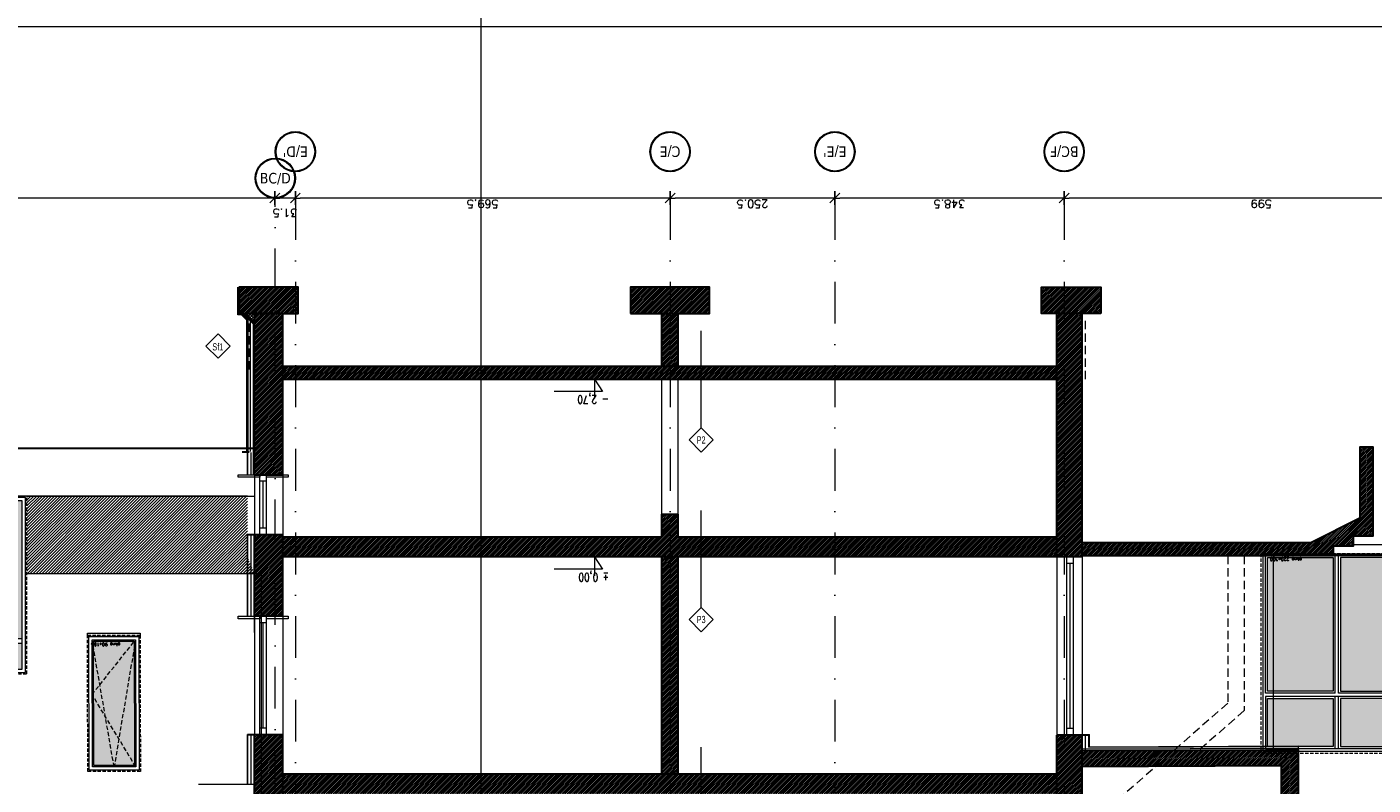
# Model space of a CAD drawing. Header units: millimetres. Extents: x 28291 to 177760, y -399809 to -170937.
# Tile 76 of 256: x 60435 to 62481, y -204125 to -202973. Entities that reach past the tile are written whole.
import ezdxf
from ezdxf.enums import TextEntityAlignment as Align

# ---------------------------------------------------------------- set-up
doc = ezdxf.new("R2010")
doc.units = ezdxf.units.MM
for name, pattern in [('CACHE', [9.525, 6.35, -3.175]), ('CARKOVANA', [7.5, 5, -2.5]), ('DASHDOT', [25.4, 12.7, -6.35, 0, -6.35]), ('HIDDEN', [9.525, 6.35, -3.175])]:
    doc.linetypes.add(name, pattern=pattern)
doc.layers.get('0').update_dxf_attribs({"lineweight": 0})
for name, color, linetype, lineweight in [('! opisy okien elewacja', 7, 'Continuous', 0), ('!! 0_ Istn-sciany', 3, 'Continuous', 30), ('!! 0_ Istn-widok', 1, 'Continuous', 15), ('!! 0_ Opis', 8, 'Continuous', 13), ('!! 0_ WIDOK ELEWACJA', 4, 'Continuous', 0), ('!! 0_Istn-cienka', 4, 'Continuous', 9), ('!! 1  WYDZIELENIE PPOŻ', 252, 'Continuous', 0), ('!! 1_ tynk zewn  - nowy', 21, 'Continuous', 20), ('!! 1_Hatch dach', 252, 'Continuous', 5), ('!! 2 _linia hydroizol', 32, 'Continuous', 9), ('!! 2_ NOWE UWARSTWIENIE', 251, 'Continuous', 13), ('!! 2_ remont Ocieplenie', 4, 'ZIGZAG', 5), ('!! 2_Hatch dach', 7, 'Continuous', 0), ('!! 2_LEGENDA', 250, 'Continuous', 13), ('!! wymiary osi', 250, 'Continuous', 9), ('0-osie-liniA', 14, 'DASHDOT', 5), ('0-osie-tx', 66, 'Continuous', 9), ('0-rzedne-blok', 62, 'Continuous', 13), ('Hatch', 4, 'Continuous', 5), ('Istn-okna', 6, 'Continuous', 13)]:
    doc.layers.add(name, color=color, linetype=linetype, lineweight=lineweight)
for name, color, linetype, lineweight, true_color in [('!! 0_ Istn-okna - wymienione', 9, 'Continuous', 13, 0x808080), ('!! 2_ELEWACJA COKÓŁ', 9, 'Continuous', 13, 0x808080), ('!! 2_hatch istniejące', 7, 'Continuous', 5, 0xffffff)]:
    doc.layers.add(name, color=color, linetype=linetype, lineweight=lineweight, true_color=true_color)
doc.layers.add('!! 0_ramki', color=66, linetype='Continuous', lineweight=9, plot=False)
doc.layers.add('!! 1_ widok', color=4, linetype='Continuous')
doc.layers.add('- zakres kosztorysu na remont sali gimnastycznej', color=7, linetype='Continuous', lineweight=50, true_color=0xd42bee, plot=False)
doc.styles.add('ARIAL TEEN', font='arial.ttf')
doc.styles.add('DEUTSCH', font='SIMPLEX8')
doc.styles.add('TAHOMA', font='tahoma.ttf')
doc.styles.add('TXT', font='simplex.shx')
doc.linetypes.add('ZIGZAG', pattern='A,0.00254,-5.08,[131,ltypeshp.shx,S=5.08,R=0,X=-5.08,Y=0],-10.16,[131,ltypeshp.shx,S=5.08,R=180,X=5.08,Y=0],-5.08', length=20.32254)
doc.dimstyles.new('DIM50', dxfattribs={"dimscale": 5, "dimtxt": 2.5, "dimasz": 1.5, "dimexe": 0, "dimexo": 0, "dimgap": 0.5, "dimtad": 1, "dimdec": 4, "dimrnd": 0.5, "dimdsep": 46, "dimtxsty": 'TXT', "dimblk1": 'TICK1', "dimblk2": 'TICK1', "dimsah": 1, "dimcen": 0, "dimse1": 1, "dimse2": 1, "dimclrd": 1, "dimclre": 7, "dimclrt": 9, "dimadec": 0, "dimazin": 0, "dimtfac": 1, "dimtdec": 4, "dimtmove": 2, "dimatfit": 3, "dimldrblk": 'TICK1', "dimfxl": 1, "dimtolj": 1, "dimarcsym": 0})
pattern_1 = [(225, (57913.864, -203778.1074), (1.3470384, -1.3470384), [])]

# ---------------------------------------------------------------- blocks, each defined once
blk = doc.blocks.new('ZESTAW - WEJSCIE D')
at = {"layer": 'Hatch', "true_color": 0x575757}
h = blk.add_hatch(dxfattribs=at)
h.set_pattern_fill('DOTS', color=251, angle=360)
h.set_pattern_definition([(360, (-84672.9002, 253406.4277), (0.79375, 1.5875), [0, -1.5875])])
h.paths.add_polyline_path([(-2678.2, 25889), (-2775.2, 25889), (-2775.2, 25679), (-2678.2, 25679)])
h.paths.add_polyline_path([(-2678.2, 25935), (-2775.2, 25935), (-2775.2, 25896), (-2678.2, 25896)])
h.paths.add_polyline_path([(-2782.2, 25935), (-2902.2, 25935), (-2902.2, 25896), (-2782.2, 25896)])
h.paths.add_polyline_path([(-2787.2, 25884), (-2897.2, 25884), (-2787.2, 25783)], flags=17)
h.paths.add_polyline_path([(-2897.2, 25884), (-2897.2, 25679), (-2787.2, 25783)])
h.paths.add_polyline_path([(-2787.2, 25783), (-2897.2, 25679), (-2787.2, 25679)], flags=17)
at = {"layer": 'Hatch', "color": 251, "linetype": 'CACHE', "true_color": 0x575757}
blk.add_lwpolyline([(-2897.2, 25679), (-2787.2, 25783), (-2897.2, 25884)], dxfattribs=at)
at = {"layer": 'Istn-okna', "linetype": 'CARKOVANA', "lineweight": 5}
blk.add_lwpolyline([(-2671.2, 25672), (-2909.2, 25672), (-2909.2, 25942), (-2671.2, 25942)], close=True, dxfattribs=at)
at = {"layer": 'Istn-okna'}
for points in [[(-2673.2, 25674), (-2907.2, 25674), (-2907.2, 25940), (-2673.2, 25940)], [(-2678.2, 25679), (-2902.2, 25679), (-2902.2, 25935), (-2678.2, 25935)]]:
    blk.add_lwpolyline(points, close=True, dxfattribs=at)
for points in [[(-2782.2, 25672), (-2782.2, 25935)], [(-2775.2, 25672), (-2775.2, 25935)], [(-2678.2, 25896), (-2902.2, 25896)], [(-2678.2, 25889), (-2902.2, 25889)], [(-2787.2, 25679), (-2787.2, 25884), (-2897.2, 25884), (-2897.2, 25679)], [(-2671.2, 25672), (-2909.2, 25672)]]:
    blk.add_lwpolyline(points, dxfattribs=at)
blk = doc.blocks.new('*U80')
h = blk.add_hatch(color=256)
edge = h.paths.add_edge_path()
edge.add_arc((0, 0), 30.6, 0, 360)
edge = h.paths.add_edge_path(flags=17)
edge.add_arc((0, 0), 29.4, 0, 360)
for radius in [30.6, 29.4]:
    blk.add_circle((0, 0), radius)
at = {"style": 'TAHOMA', "flags": 8}
blk.add_attdef('ANSICHTSNUMMER', text='', height=16, dxfattribs=at).set_placement((0, 0), align=Align.MIDDLE_CENTER)
blk = doc.blocks.new('TICK1')
at = {"color": 2}
blk.add_line((-1, -1), (1, 1), dxfattribs=at)
at = {"color": 0}
for p, q in [((0, 0), (-1, 0)), ((0, -1.4), (0, 1.4))]:
    blk.add_line(p, q, dxfattribs=at)
blk = doc.blocks.new('*D3696')
at = {"layer": '!! wymiary osi', "color": 1, "lineweight": -2, "transparency": 16777216}
blk.add_line((62003.6, -211174.5), (61670.1, -211174.5), dxfattribs=at)
at = {"layer": 'DEFPOINTS', "color": 0, "transparency": 16777216}
for p in [(61662.6, -211174.5), (61662.6, -211174.5), (62011.1, -211174.5)]:
    blk.add_point(p, dxfattribs=at)
at = {"layer": '!! wymiary osi', "color": 1, "lineweight": -2, "transparency": 16777216, "xscale": 7.5, "yscale": 7.5, "zscale": 7.5, "rotation": 180}
blk.add_blockref('TICK1', (61662.6, -211174.5), dxfattribs=at)
at = {"layer": '!! wymiary osi', "color": 1, "lineweight": -2, "transparency": 16777216, "xscale": 7.5, "yscale": 7.5, "zscale": 7.5}
blk.add_blockref('TICK1', (62011.1, -211174.5), dxfattribs=at)
at = {"layer": '!! wymiary osi', "color": 9, "transparency": 16777216, "insert": (61836.8, -211183.3), "char_height": 12.5, "attachment_point": 5, "rotation": 180, "style": 'TXT'}
blk.add_mtext('\\A1;348.5', dxfattribs=at)
blk = doc.blocks.new('*D3697')
at = {"layer": '!! wymiary osi', "color": 1, "lineweight": -2, "transparency": 16777216}
blk.add_line((61655.1, -211174.5), (61419.6, -211174.5), dxfattribs=at)
at = {"layer": 'DEFPOINTS', "color": 0, "transparency": 16777216}
for p in [(61412.1, -211174.5), (61412.1, -211174.5), (61662.6, -211174.5)]:
    blk.add_point(p, dxfattribs=at)
at = {"layer": '!! wymiary osi', "color": 1, "lineweight": -2, "transparency": 16777216, "xscale": 7.5, "yscale": 7.5, "zscale": 7.5, "rotation": 180}
blk.add_blockref('TICK1', (61412.1, -211174.5), dxfattribs=at)
at = {"layer": '!! wymiary osi', "color": 1, "lineweight": -2, "transparency": 16777216, "xscale": 7.5, "yscale": 7.5, "zscale": 7.5}
blk.add_blockref('TICK1', (61662.6, -211174.5), dxfattribs=at)
at = {"layer": '!! wymiary osi', "color": 9, "transparency": 16777216, "insert": (61537.3, -211183.3), "char_height": 12.5, "attachment_point": 5, "rotation": 180, "style": 'TXT'}
blk.add_mtext('\\A1;250.5', dxfattribs=at)
blk = doc.blocks.new('*D3698')
at = {"layer": '!! wymiary osi', "color": 1, "lineweight": -2, "transparency": 16777216}
blk.add_line((61404.6, -211174.5), (60850.1, -211174.5), dxfattribs=at)
at = {"layer": 'DEFPOINTS', "color": 0, "transparency": 16777216}
for p in [(60842.6, -211174.5), (60842.6, -211174.5), (61412.1, -211174.5)]:
    blk.add_point(p, dxfattribs=at)
at = {"layer": '!! wymiary osi', "color": 1, "lineweight": -2, "transparency": 16777216, "xscale": 7.5, "yscale": 7.5, "zscale": 7.5, "rotation": 180}
blk.add_blockref('TICK1', (60842.6, -211174.5), dxfattribs=at)
at = {"layer": '!! wymiary osi', "color": 1, "lineweight": -2, "transparency": 16777216, "xscale": 7.5, "yscale": 7.5, "zscale": 7.5}
blk.add_blockref('TICK1', (61412.1, -211174.5), dxfattribs=at)
at = {"layer": '!! wymiary osi', "color": 9, "transparency": 16777216, "insert": (61127.3, -211183.3), "char_height": 12.5, "attachment_point": 5, "rotation": 180, "style": 'TXT'}
blk.add_mtext('\\A1;569.5', dxfattribs=at)
blk = doc.blocks.new('*D3699')
at = {"layer": '!! wymiary osi', "color": 1, "lineweight": -2, "transparency": 16777216}
blk.add_line((60835.1, -211174.5), (60818.8, -211174.5), dxfattribs=at)
at = {"layer": 'DEFPOINTS', "color": 0, "transparency": 16777216}
for p in [(60811.3, -211173.7), (60811.3, -211174.5), (60842.6, -211174.5)]:
    blk.add_point(p, dxfattribs=at)
at = {"layer": '!! wymiary osi', "color": 1, "lineweight": -2, "transparency": 16777216, "xscale": 7.5, "yscale": 7.5, "zscale": 7.5, "rotation": 180}
blk.add_blockref('TICK1', (60811.3, -211174.5), dxfattribs=at)
at = {"layer": '!! wymiary osi', "color": 1, "lineweight": -2, "transparency": 16777216, "xscale": 7.5, "yscale": 7.5, "zscale": 7.5}
blk.add_blockref('TICK1', (60842.6, -211174.5), dxfattribs=at)
at = {"layer": '!! wymiary osi', "color": 9, "transparency": 16777216, "insert": (60826.9, -211197), "char_height": 12.5, "attachment_point": 5, "rotation": 180, "style": 'TXT'}
blk.add_mtext('\\A1;31.5', dxfattribs=at)
blk = doc.blocks.new('*D3700')
at = {"layer": '!! wymiary osi', "color": 1, "lineweight": -2, "transparency": 16777216}
blk.add_line((60803.8, -211174.5), (58393.6, -211174.5), dxfattribs=at)
at = {"layer": 'DEFPOINTS', "color": 0, "transparency": 16777216}
for p in [(58386.1, -211174.5), (58386.1, -211174.5), (60811.3, -211173.7)]:
    blk.add_point(p, dxfattribs=at)
at = {"layer": '!! wymiary osi', "color": 1, "lineweight": -2, "transparency": 16777216, "xscale": 7.5, "yscale": 7.5, "zscale": 7.5, "rotation": 180}
blk.add_blockref('TICK1', (58386.1, -211174.5), dxfattribs=at)
at = {"layer": '!! wymiary osi', "color": 1, "lineweight": -2, "transparency": 16777216, "xscale": 7.5, "yscale": 7.5, "zscale": 7.5}
blk.add_blockref('TICK1', (60811.3, -211174.5), dxfattribs=at)
at = {"layer": '!! wymiary osi', "color": 9, "transparency": 16777216, "insert": (59598.7, -211183.3), "char_height": 12.5, "attachment_point": 5, "rotation": 180, "style": 'TXT'}
blk.add_mtext('\\A1;2425', dxfattribs=at)
blk = doc.blocks.new('*D3695')
at = {"layer": '!! wymiary osi', "color": 1, "lineweight": -2, "transparency": 16777216}
blk.add_line((62602.6, -211174.5), (62018.6, -211174.5), dxfattribs=at)
at = {"layer": 'DEFPOINTS', "color": 0, "transparency": 16777216}
for p in [(62011.1, -211174.5), (62011.1, -211174.5), (62610.1, -211174.5)]:
    blk.add_point(p, dxfattribs=at)
at = {"layer": '!! wymiary osi', "color": 1, "lineweight": -2, "transparency": 16777216, "xscale": 7.5, "yscale": 7.5, "zscale": 7.5, "rotation": 180}
blk.add_blockref('TICK1', (62011.1, -211174.5), dxfattribs=at)
at = {"layer": '!! wymiary osi', "color": 1, "lineweight": -2, "transparency": 16777216, "xscale": 7.5, "yscale": 7.5, "zscale": 7.5}
blk.add_blockref('TICK1', (62610.1, -211174.5), dxfattribs=at)
at = {"layer": '!! wymiary osi', "color": 9, "transparency": 16777216, "insert": (62310.6, -211183.3), "char_height": 12.5, "attachment_point": 5, "rotation": 180, "style": 'TXT'}
blk.add_mtext('\\A1;599', dxfattribs=at)
blk = doc.blocks.new('okno 80x205')
at = {"layer": 'Hatch', "true_color": 0x575757}
h = blk.add_hatch(dxfattribs=at)
h.set_pattern_fill('DOTS', color=251)
h.set_pattern_definition([(0, (42015.5443, -214571.7308), (0.79375, 1.5875), [0, -1.5875])])
h.paths.add_polyline_path([(51656.4, -203161.6), (51718.4, -203161.6), (51718.9, -203350.6), (51656.9, -203350.6)])
at = {"layer": 'Hatch', "color": 251, "linetype": 'CACHE', "true_color": 0x575757}
for points in [[(51654.4, -203159.6), (51720.9, -203269.6), (51654.9, -203352.6)], [(51654.9, -203352.6), (51687.4, -203159.6), (51720.9, -203352.6)]]:
    blk.add_lwpolyline(points, dxfattribs=at)
at = {"layer": 'Istn-okna', "linetype": 'CARKOVANA', "lineweight": 5}
blk.add_lwpolyline([(51647.4, -203152.6), (51727.4, -203152.6), (51727.9, -203359.6), (51647.9, -203359.6)], close=True, dxfattribs=at)
at = {"layer": 'Istn-okna'}
for points in [[(51649.4, -203154.6), (51725.4, -203154.6), (51725.9, -203357.6), (51649.9, -203357.6)], [(51654.4, -203159.6), (51720.4, -203159.6), (51720.9, -203352.6), (51654.9, -203352.6)], [(51656.4, -203161.6), (51718.4, -203161.6), (51718.9, -203350.6), (51656.9, -203350.6)], [(51647.9, -203357.6), (51727.9, -203357.6), (51727.9, -203362.6), (51647.9, -203362.6)]]:
    blk.add_lwpolyline(points, close=True, dxfattribs=at)
at = {"insert": (51677.9, -203343.2), "char_height": 5, "attachment_point": 1, "style": 'TXT'}
blk.add_mtext_dynamic_manual_height_columns('okno 90x165', width=52.63, gutter_width=75, heights=[0], dxfattribs=at)
blk = doc.blocks.new('D_kota')
for p, q in [((8.7, 0), (8.7, 23)), ((-0.8, 15), (8.7, 15)), ((8.7, 0), (-0.8, 15))]:
    blk.add_line(p, q)
blk.add_lwpolyline([(-0.8, 15), (57.9, 15)])
at = {"style": 'DEUTSCH', "width": 0.8}
blk.add_attdef('POZ.ARCH', (7.3, 19.7), '', height=10, dxfattribs=at)
blk = doc.blocks.new('OKNODRZWI 220X295')
at = {"layer": '!! 1_Hatch dach', "true_color": 0x575757}
h = blk.add_hatch(dxfattribs=at)
h.set_pattern_fill('DOTS', color=251, angle=360)
h.set_pattern_definition([(0, (0, 1691.0442), (0.79375, 1.5875), [0, -1.5875])])
h.paths.add_polyline_path([(75142.4, -202346.5), (75047.4, -202346.5), (75047.4, -202549.5), (75142.4, -202549.5)])
h.paths.add_polyline_path([(75253.4, -202346.5), (75153.4, -202346.5), (75153.4, -202549.5), (75253.4, -202549.5)])
h.paths.add_polyline_path([(75253.4, -202261), (75153.4, -202261), (75153.4, -202335.5), (75253.4, -202335.5)])
h.paths.add_polyline_path([(75142.4, -202261), (75047.4, -202261), (75047.4, -202335.5), (75142.4, -202335.5)])
h.paths.add_polyline_path([(75199.5, -202335.7), (75199.6, -202335.6), (75199.5, -202335.3)])
h = blk.add_hatch(dxfattribs=at)
h.set_pattern_fill('ANSI31', color=251, scale=0.05, angle=360)
h.set_pattern_definition([(45, (26489.86939, 35020.72664), (-0.11225320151, 0.11225320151), [])])
h.paths.add_polyline_path([(75037.4, -202552.5), (75263.4, -202552.5), (75263.4, -202555.5), (75037.4, -202555.5)])
at = {"layer": '! opisy okien elewacja'}
for p in [(75040.4, -202499.5), (75040.4, -202548), (75040.4, -202552.5), (75246.4, -202552.5)]:
    blk.add_point(p, dxfattribs=at)
at = {"layer": '!! 0_ Istn-okna - wymienione', "linetype": 'CARKOVANA', "lineweight": 5}
blk.add_lwpolyline([(75037.4, -202555.5), (75263.4, -202555.5), (75263.4, -202252.5), (75037.4, -202252.5)], close=True, dxfattribs=at)
at = {"layer": '!! 0_ Istn-okna - wymienione'}
for points in [[(75040.4, -202552.5), (75260.4, -202552.5), (75260.4, -202255.5), (75040.4, -202255.5)], [(75044.4, -202338.5), (75256.4, -202338.5), (75256.4, -202259.5), (75044.4, -202259.5)], [(75142.4, -202262.5), (75047.4, -202262.5), (75047.4, -202335.5), (75142.4, -202335.5)], [(75153.4, -202262.5), (75253.4, -202262.5), (75253.4, -202335.5), (75153.4, -202335.5)], [(75142.4, -202346.5), (75047.4, -202346.5), (75047.4, -202549.5), (75142.4, -202549.5)], [(75153.4, -202346.5), (75253.4, -202346.5), (75253.4, -202549.5), (75153.4, -202549.5)], [(75037.4, -202552.5), (75263.4, -202552.5), (75263.4, -202555.5), (75037.4, -202555.5)]]:
    blk.add_lwpolyline(points, close=True, dxfattribs=at)
for points in [[(75145.4, -202259.5), (75145.4, -202338.5)], [(75150.4, -202259.5), (75150.4, -202338.5)], [(75044.4, -202338.5), (75145.4, -202338.5)], [(75044.4, -202343.5), (75145.4, -202343.5)], [(75044.4, -202343.5), (75044.4, -202552.5)], [(75145.4, -202343.5), (75145.4, -202552.5)], [(75150.4, -202338.5), (75256.4, -202338.5)], [(75150.4, -202343.5), (75256.4, -202343.5)], [(75150.4, -202343.5), (75150.4, -202552.5)], [(75256.4, -202343.5), (75256.4, -202552.5)]]:
    blk.add_lwpolyline(points, dxfattribs=at)
blk.add_lwpolyline([(75260.4, -202255.5), (75040.4, -202255.5), (75040.4, -202552.5), (75260.4, -202552.5)], close=True)
at = {"insert": (75200.8, -202544.5), "char_height": 5, "attachment_point": 1, "style": 'TXT'}
blk.add_mtext_dynamic_manual_height_columns('okno 220x300', width=87.931, gutter_width=75, heights=[0], dxfattribs=at)
blk = doc.blocks.new('BLOK OSIE DE')
at = {"layer": '0-osie-liniA', "ltscale": 5}
for points in [[(60812.06735, -212967.07145), (60812.06735, -211174.54046)], [(60842.56735, -211174.54046), (60842.56735, -212967.07145)], [(61412.06735, -211174.54046), (61412.06735, -212967.07145)], [(61662.56735, -211174.54046), (61662.56735, -212967.07145)], [(62011.06735, -211174.54046), (62011.06735, -212967.07145)]]:
    blk.add_lwpolyline(points, dxfattribs=at)
at = {"layer": '0-osie-tx'}
ref = blk.add_blockref('*U80', (60842.56735, -211104.04341), dxfattribs=at)
ref.add_attrib('ANSICHTSNUMMER', "E/D'", dxfattribs={"layer": '0', "height": 16, "rotation": 180, "style": 'TAHOMA', "flags": 8}).set_placement((60842.56735, -211104.04341), align=Align.MIDDLE_CENTER)
ref = blk.add_blockref('*U80', (61412.06735, -211104.04341), dxfattribs=at)
ref.add_attrib('ANSICHTSNUMMER', 'C/E', dxfattribs={"layer": '0', "height": 16, "rotation": 180, "style": 'TAHOMA', "flags": 8}).set_placement((61412.06735, -211104.04341), align=Align.MIDDLE_CENTER)
ref = blk.add_blockref('*U80', (61662.56735, -211104.04341), dxfattribs=at)
ref.add_attrib('ANSICHTSNUMMER', "E/E'", dxfattribs={"layer": '0', "height": 16, "rotation": 180, "style": 'TAHOMA', "flags": 8}).set_placement((61662.56735, -211104.04341), align=Align.MIDDLE_CENTER)
ref = blk.add_blockref('*U80', (62011.06735, -211104.04341), dxfattribs=at)
ref.add_attrib('ANSICHTSNUMMER', 'BC/F', dxfattribs={"layer": '0', "height": 16, "rotation": 180, "style": 'TAHOMA', "flags": 8}).set_placement((62011.06735, -211104.04341), align=Align.MIDDLE_CENTER)
ref = blk.add_blockref('*U80', (60812.06735, -211144.34169), dxfattribs=dict(at, rotation=180))
ref.add_attrib('ANSICHTSNUMMER', 'BC/D', dxfattribs={"layer": '0', "height": 16, "style": 'TAHOMA', "flags": 8}).set_placement((60812.06735, -211144.34169), align=Align.MIDDLE_CENTER)
at = {"layer": '!! wymiary osi'}
for base, p1, p2, picture, middle in [((58386.06735, -211174.54046), (60811.30712, -211173.73186), (58386.06735, -211174.54046), '*D3700', (59598.68724, -211183.29046)), ((60811.30712, -211174.54046), (60842.56735, -211174.54046), (60811.30712, -211173.73186), '*D3699', (60826.93724, -211197.04046)), ((60842.56735, -211174.54046), (61412.06735, -211174.54046), (60842.56735, -211174.54046), '*D3698', (61127.31735, -211183.29046)), ((61412.06735, -211174.54046), (61662.56735, -211174.54046), (61412.06735, -211174.54046), '*D3697', (61537.31735, -211183.29046)), ((61662.56735, -211174.54046), (62011.06735, -211174.54046), (61662.56735, -211174.54046), '*D3696', (61836.81735, -211183.29046)), ((62011.06735, -211174.54046), (62610.06735, -211174.54046), (62011.06735, -211174.54046), '*D3695', (62310.56735, -211183.29046))]:
    dim = blk.add_linear_dim(base=base, p1=p1, p2=p2, angle=180, dimstyle='DIM50', dxfattribs=at)
    dim.commit()
    dim.dimension.update_dxf_attribs({"geometry": picture, "text_midpoint": middle})

msp = doc.modelspace()

# ---------------------------------------------------------------- hatches: boundary and pattern name
at = {"layer": '!! 2_ remont Ocieplenie', "linetype": 'ByBlock', "ltscale": 0.55}
h = msp.add_hatch(dxfattribs=at)
h.set_pattern_fill('ANSI37', color=256, angle=-90)
h.set_pattern_definition([(315, (260351.1557, -146402.8592), (2.24506403, 2.24506403), []), (45, (260351.1557, -146402.8592), (-2.24506403, 2.24506403), [])])
h.paths.add_polyline_path([(60765.56735, -203408.10743), (60780.56735, -203408.10743), (60780.56735, -203423.10743)])
at = {"layer": '!! 2_ELEWACJA COKÓŁ', "true_color": 0x2b2b2c}
h = msp.add_hatch(dxfattribs=at)
h.set_pattern_fill('ANSI31', color=250)
h.set_pattern_definition([(45, (8823.856, -25), (-2.24506403, 2.24506403), [])])
h.paths.add_polyline_path([(60769.56735, -203778.10743), (60769.56735, -203685.63192), (60434.56735, -203685.63192), (60434.56735, -203803.10743), (60780.56735, -203803.10743)])
at = {"layer": '!! 2_Hatch dach'}
h = msp.add_hatch(dxfattribs=at)
h.set_pattern_fill('ANGLE', color=256)
h.set_pattern_definition([(180, (57913.864, -203778.1074), (-9e-16, -6.985), [5.08, -1.905]), (270, (57913.864, -203778.1074), (6.985, -1e-15), [5.08, -1.905])])
h.paths.add_polyline_path([(61424.56735, -203778.10743), (62000.06735, -203778.10743), (62000.06735, -203748.10743), (61424.56735, -203748.10743)])
at = {"layer": '!! 2_hatch istniejące'}
h = msp.add_hatch(dxfattribs=at)
h.set_pattern_fill('ANSI31', color=256, scale=0.6)
h.set_pattern_definition(pattern_1)
h.paths.add_polyline_path([(60757.06735, -203408.10743), (60847.06735, -203408.10743), (60847.06735, -203368.10743), (60757.06735, -203368.10743)])
h.paths.add_polyline_path([(60780.56735, -203653.10743), (60823.56735, -203653.10743), (60823.56735, -203408.10743), (60780.56735, -203408.10743)])
h = msp.add_hatch(dxfattribs=at)
h.set_pattern_fill('ANSI31', color=256, scale=0.6)
h.set_pattern_definition(pattern_1)
h.paths.add_polyline_path([(61352.06735, -203408.10743), (61472.06735, -203408.10743), (61472.06735, -203368.10743), (61352.06735, -203368.10743)])
h.paths.add_polyline_path([(61399.56735, -203488.10743), (61424.56735, -203488.10743), (61424.56735, -203408.10743), (61399.56735, -203408.10743)])
h = msp.add_hatch(dxfattribs=at)
h.set_pattern_fill('ANSI31', color=256, scale=0.6)
h.set_pattern_definition(pattern_1)
h.paths.add_polyline_path([(62000.06735, -203778.10743), (62038.56735, -203778.10743), (62038.56735, -203408.10743), (62000.06735, -203408.10743)])
h.paths.add_polyline_path([(61976.56735, -203408.10743), (62066.56735, -203408.10743), (62066.56735, -203368.10743), (61976.56735, -203368.10743)])
h = msp.add_hatch(dxfattribs=at)
h.set_pattern_fill('ANSI31', color=256, scale=0.6)
h.set_pattern_definition(pattern_1)
h.paths.add_polyline_path([(60823.56735, -203508.10743), (62000.06735, -203508.10743), (62000.06735, -203488.10743), (60823.56735, -203488.10743)])
h = msp.add_hatch(dxfattribs=at)
h.set_pattern_fill('ANSI31', color=256, scale=0.6)
h.set_pattern_definition(pattern_1)
h.paths.add_polyline_path([(62038.56735, -203776.10743), (62420.56735, -203776.10743), (62420.56735, -203761.10743), (62450.56735, -203761.10743), (62450.56735, -203746.10743), (62480.56735, -203746.10743), (62480.56735, -203731.10743), (62480.56735, -203611.10743), (62460.56735, -203611.10743), (62460.56735, -203718.74675), (62385.84599, -203756.10743), (62038.56735, -203756.10743)])
h = msp.add_hatch(dxfattribs=at)
h.set_pattern_fill('ANSI31', color=256, scale=0.6)
h.set_pattern_definition(pattern_1)
h.paths.add_polyline_path([(60823.56735, -203778.10743), (62000.06735, -203778.10743), (62000.06735, -203748.10743), (61424.56735, -203748.10743), (61424.56735, -203713.10743), (61399.56735, -203713.10743), (61399.56735, -203748.10743), (60823.56735, -203748.10743)])
h = msp.add_hatch(dxfattribs=at)
h.set_pattern_fill('ANSI31', color=256, scale=0.6)
h.set_pattern_definition(pattern_1)
h.paths.add_polyline_path([(60780.56735, -203868.10743), (60823.56735, -203868.10743), (60823.56735, -203744.10743), (60780.56735, -203744.10743)])
h = msp.add_hatch(dxfattribs=at)
h.set_pattern_fill('ANSI31', color=256, scale=0.6)
h.set_pattern_definition(pattern_1)
h.paths.add_polyline_path([(61399.56735, -204108.10743), (61424.56735, -204108.10743), (61424.56735, -203778.10743), (61399.56735, -203778.10743)])
h = msp.add_hatch(dxfattribs=at)
h.set_pattern_fill('ANSI31', color=256, scale=0.6)
h.set_pattern_definition(pattern_1)
h.paths.add_polyline_path([(60780.56735, -204214.07238), (60805.0219, -204235.59238), (60805.0219, -204198.10495), (60823.56735, -204198.10495), (60823.56735, -204048.48464), (60780.56735, -204048.48464)])
h = msp.add_hatch(dxfattribs=at)
h.set_pattern_fill('ANSI31', color=256, scale=0.6)
h.set_pattern_definition(pattern_1)
h.paths.add_polyline_path([(62000.06735, -204138.60743), (62038.56735, -204138.60743), (62038.56735, -204049.10743), (62000.06735, -204049.10743)])
h = msp.add_hatch(dxfattribs=at)
h.set_pattern_fill('ANSI31', color=256, scale=0.6)
h.set_pattern_definition(pattern_1)
h.paths.add_polyline_path([(62038.56735, -204096.43337), (62341.44246, -204095.20918), (62341.56735, -204148.60743), (62366.56735, -204148.60743), (62366.56735, -204071.10743), (62038.56735, -204072.43317)])
h = msp.add_hatch(dxfattribs=at)
h.set_pattern_fill('ANSI31', color=256, scale=0.6)
h.set_pattern_definition(pattern_1)
h.paths.add_polyline_path([(60823.56735, -204138.10743), (62000.06735, -204138.10743), (62000.06735, -204108.10743), (60823.56735, -204108.10743)])

# ---------------------------------------------------------------- linework, layer by layer
at = {"layer": '!! 0_ Istn-okna - wymienione'}
for points in [[(60755.4202, -203653.10743), (60788.56735, -203653.10743), (60788.56735, -203657.02266), (60755.4202, -203657.02266)], [(60798.56735, -203653.10743), (60831.7145, -203653.10743), (60831.7145, -203657.02266), (60798.56735, -203657.02266)], [(60755.4202, -203868.10743), (60788.56735, -203868.10743), (60788.56735, -203872.02266), (60755.4202, -203872.02266)], [(60798.56735, -203868.10743), (60831.7145, -203868.10743), (60831.7145, -203872.02266), (60798.56735, -203872.02266)]]:
    msp.add_lwpolyline(points, close=True, dxfattribs=at)
for points in [[(60788.56735, -203744.10743), (60788.56735, -203653.10743)], [(60798.56735, -203744.10743), (60798.56735, -203653.10743)], [(60798.56735, -203663.10743), (60788.56735, -203663.10743)], [(60793.56735, -203734.10743), (60793.56735, -203663.10743)], [(60798.56735, -203734.10743), (60788.56735, -203734.10743)], [(62015.06735, -204048.60743), (62015.06735, -203778.10743)], [(62025.06735, -204048.60743), (62025.06735, -203778.10743)], [(62025.06735, -203788.10743), (62015.06735, -203788.10743)], [(62020.06735, -204038.60743), (62020.06735, -203788.10743)], [(60788.56735, -204048.48464), (60788.56735, -203868.10743)], [(60798.56735, -203878.10743), (60788.56735, -203878.10743)], [(60793.56735, -204038.48464), (60793.56735, -203878.10743)], [(60798.56735, -204048.48464), (60798.56735, -203868.10743)], [(60798.56735, -204038.48464), (60788.56735, -204038.48464)], [(62025.06735, -204038.60743), (62015.06735, -204038.60743)]]:
    msp.add_lwpolyline(points, dxfattribs=at)
at = {"layer": '!! 0_ Istn-sciany'}
for points in [[(60757.06735, -203408.10743), (60847.06735, -203408.10743), (60847.06735, -203368.10743), (60757.06735, -203368.10743)], [(61352.06735, -203408.10743), (61472.06735, -203408.10743), (61472.06735, -203368.10743), (61352.06735, -203368.10743)], [(62066.56735, -203408.10743), (61976.56735, -203408.10743), (61976.56735, -203368.10743), (62066.56735, -203368.10743)]]:
    msp.add_lwpolyline(points, close=True, dxfattribs=at)
for points in [[(60780.56735, -203653.10743), (60780.56735, -203408.10743)], [(60823.56735, -203408.10743), (60780.56735, -203408.10743)], [(60823.56735, -203653.10743), (60823.56735, -203408.10743)], [(61399.56735, -203408.10743), (61424.56735, -203408.10743)], [(61399.56735, -203488.10743), (61399.56735, -203408.10743)], [(61424.56735, -203488.10743), (61424.56735, -203408.10743)], [(62000.06735, -203778.10743), (62000.06735, -203408.10743)], [(62038.56735, -203778.10743), (62038.56735, -203408.10743)], [(60823.56735, -203488.10743), (62000.06735, -203488.10743)], [(60823.56735, -203508.10743), (62000.06735, -203508.10743)], [(60780.56735, -203613.10743), (60262.95518, -203613.10743)], [(62480.56735, -203731.10743), (62480.56735, -203611.10743), (62460.56735, -203611.10743), (62460.56735, -203718.74675)], [(60780.56735, -203653.10743), (60823.56735, -203653.10743)], [(61399.56735, -203713.10743), (61424.56735, -203713.10743)], [(61399.56735, -203748.10743), (61399.56735, -203713.10743)], [(61424.56735, -203748.10743), (61424.56735, -203713.10743)], [(62385.84599, -203756.10743), (62460.56735, -203718.74675)], [(62420.56735, -203776.10743), (62420.56735, -203761.10743), (62450.56735, -203761.10743), (62450.56735, -203746.10743), (62480.56735, -203746.10743), (62480.56735, -203731.10743)], [(60780.56735, -203744.10743), (60823.56735, -203744.10743)], [(60780.56735, -203868.10743), (60780.56735, -203744.10743)], [(60823.56735, -203868.10743), (60823.56735, -203744.10743)], [(61399.56735, -203748.10743), (60823.56735, -203748.10743)], [(62000.06735, -203748.10743), (61424.56735, -203748.10743)], [(62038.56735, -203756.10743), (62385.84599, -203756.10743)], [(62000.06735, -203778.10743), (60823.56735, -203778.10743)], [(61399.56735, -204108.10743), (61399.56735, -203778.10743)], [(61424.56735, -204108.10743), (61424.56735, -203778.10743)], [(62038.56735, -203778.10743), (62000.06735, -203778.10743)], [(62038.56735, -203776.10743), (62420.56735, -203776.10743)], [(60823.56735, -203868.10743), (60780.56735, -203868.10743)], [(60823.56735, -204048.48464), (60780.56735, -204048.48464)], [(60780.56735, -204214.07238), (60780.56735, -204049.10743)], [(60780.56735, -204214.07238), (60780.56735, -204049.10743)], [(60780.56735, -204214.07238), (60780.56735, -204049.10743)], [(60823.56735, -204198.10495), (60823.56735, -204049.10743)], [(62038.56735, -204049.10743), (62000.06735, -204049.10743)], [(62000.06735, -204138.60743), (62000.06735, -204049.10743)], [(62038.56735, -204138.60743), (62038.56735, -204049.10743)], [(62038.56735, -204072.43317), (62366.56735, -204071.10743)], [(62366.56735, -204071.10743), (62366.56735, -204148.60743), (62354.56735, -204148.60743)], [(62366.56735, -204083.10753), (62366.61585, -204083.10734)], [(62000.06735, -204108.10743), (60824.56735, -204108.10743)], [(62038.56735, -204096.43337), (62341.44246, -204095.20918)], [(62366.56735, -204148.60743), (62341.56735, -204148.60743), (62341.44246, -204095.20918)], [(62366.56735, -204091.10764), (62366.65754, -204091.10723)]]:
    msp.add_lwpolyline(points, dxfattribs=at)
at = {"layer": '!! 0_ Istn-widok'}
for points in [[(61399.56735, -203713.10743), (61399.56735, -203508.10743)], [(61424.56735, -203713.10743), (61424.56735, -203508.10743)], [(60780.56735, -203653.10743), (60780.56735, -203744.10743)], [(60823.56735, -203653.10743), (60823.56735, -203744.10743)], [(62000.06735, -203778.10743), (62000.06735, -204049.10743)], [(62038.56735, -203778.10743), (62038.56735, -204048.10743)], [(62328.56735, -203776.10743), (62328.56735, -204071.26103)], [(60780.56735, -203868.10743), (60780.56735, -204048.48464)], [(60823.56735, -203868.10743), (60823.56735, -204048.48464)], [(60780.56735, -204123.75954), (60695.56735, -204123.75954)]]:
    msp.add_lwpolyline(points, dxfattribs=at)
at = {"layer": '!! 0_ Opis'}
for p, q in [((61459.23946, -203581.85743), (61459.23946, -203434.35743)), ((61459.23946, -203854.88016), (61459.23946, -203707.38016)), ((61459.23946, -204214.88016), (61459.23946, -204067.38016))]:
    msp.add_line(p, q, dxfattribs=at)
for points in [[(60743.43667, -203457.5988), (60725.05189, -203475.98358), (60706.66711, -203457.5988), (60725.05189, -203439.21402)], [(61459.23946, -203581.85743), (61477.62424, -203600.24221), (61459.23946, -203618.62699), (61440.85468, -203600.24221)], [(61459.23946, -203854.88016), (61477.62424, -203873.26494), (61459.23946, -203891.64972), (61440.85468, -203873.26494)]]:
    msp.add_lwpolyline(points, close=True, dxfattribs=at)
at = {"layer": '!! 0_ WIDOK ELEWACJA'}
for points in [[(60434.56735, -203803.10743), (60790.56735, -203803.10743)], [(60790.56735, -203803.10743), (60790.56735, -205115.39)], [(60780.56735, -203893.10743), (60780.56735, -203868.10743)]]:
    msp.add_lwpolyline(points, dxfattribs=at)
at = {"layer": '!! 0_Istn-cienka', "linetype": 'HIDDEN', "ltscale": 2}
for points in [[(60772.56735, -203493.10743), (60772.56735, -203418.10743)], [(62043.56735, -203508.10743), (62043.56735, -203418.10743)], [(62259.56735, -203776.10743), (62259.56735, -204000.32578), (62072.56735, -204164.88578)], [(62284.56735, -203776.10743), (62284.56735, -204011.62743), (62216.28619, -204071.71485)]]:
    msp.add_lwpolyline(points, dxfattribs=at)
at = {"layer": '!! 0_ramki'}
msp.add_lwpolyline([(57423.43585, -205278.37862), (64626.72452, -205278.37862), (64599.09384, -202972.5386), (57395.80517, -202972.5386)], close=True, dxfattribs=at)
at = {"layer": '!! 1  WYDZIELENIE PPOŻ'}
for points in [[(62420.56735, -203774.10743), (62610.06735, -203774.10743), (62610.06735, -203729.10743)], [(62450.56735, -203759.10743), (62610.06735, -203759.10743)]]:
    msp.add_lwpolyline(points, dxfattribs=at)
at = {"layer": '!! 1_ tynk zewn  - nowy'}
for points in [[(60772.56735, -203618.10743), (60761.56735, -203618.10743)], [(60772.56735, -203619.10743), (60761.56735, -203619.10743)], [(60769.56735, -203653.10743), (60769.56735, -203618.10743)], [(60770.56735, -203653.10743), (60770.56735, -203618.10743)], [(60769.56735, -203868.10743), (60769.56735, -203744.10743)], [(60780.56735, -203744.10743), (60769.56735, -203744.10743)], [(60780.56735, -203745.10743), (60769.56735, -203745.10743)], [(60770.56735, -203868.10743), (60770.56735, -203744.10743)], [(60769.56735, -204123.75954), (60769.56735, -204048.10743)], [(60780.56735, -204048.10743), (60769.56735, -204048.10743)], [(60780.56735, -204049.10743), (60769.56735, -204049.10743)], [(60770.56735, -204123.75954), (60770.56735, -204048.10743)], [(62038.56735, -204048.10743), (62049.56735, -204048.10743)], [(62038.56735, -204049.10743), (62049.56735, -204049.10743)], [(62048.56735, -204067.39271), (62048.56735, -204048.10743)], [(62048.56735, -204066.3927), (62366.5431, -204065.10748)], [(62048.56735, -204067.39271), (62366.54714, -204066.10748)], [(62049.56735, -204066.38866), (62049.56735, -204048.10743)], [(62366.5431, -204065.10748), (62366.56735, -204071.10743)]]:
    msp.add_lwpolyline(points, dxfattribs=at)
at = {"layer": '!! 1_ widok'}
msp.add_lwpolyline([(60769.56735, -203685.63192), (60434.56735, -203685.63192)], dxfattribs=at)
at = {"layer": '!! 2 _linia hydroizol'}
for points in [[(60768.56735, -203617.60743), (60768.56735, -203418.1785), (60760.49628, -203410.10743), (60755.06735, -203410.10743), (60755.06735, -203368.10743)], [(60761.32471, -203408.10743), (60757.06735, -203408.10743), (60757.06735, -203368.10743)], [(60761.32471, -203408.10743), (60770.56735, -203417.35007), (60770.56735, -203617.60743)], [(60762.73892, -203408.10743), (60778.56735, -203423.93586), (60778.56735, -203653.10743)], [(60765.56735, -203408.10743), (60780.56735, -203423.10743)]]:
    msp.add_lwpolyline(points, dxfattribs=at)
at = {"layer": '!! 2 _linia hydroizol', "linetype": 'CACHE', "const_width": 1.5}
for points in [[(60769.56735, -203617.60743), (60769.56735, -203417.76429), (60760.9105, -203409.10743), (60756.06735, -203409.10743), (60756.06735, -203368.10743)], [(60764.15314, -203408.10743), (60779.56735, -203423.52165), (60779.56735, -203653.22029)]]:
    msp.add_lwpolyline(points, dxfattribs=at)
at = {"layer": '!! 2 _linia hydroizol', "const_width": 0.2}
msp.add_lwpolyline([(60778.06735, -203653.10743), (60778.06735, -203618.10743), (60768.06735, -203618.10743), (60768.06735, -203614.7158)], dxfattribs=at)
at = {"layer": '!! 2_ NOWE UWARSTWIENIE'}
msp.add_lwpolyline([(60823.56735, -203498.10743), (62000.06735, -203498.10743)], dxfattribs=at)
at = {"layer": '!! 2_ remont Ocieplenie', "linetype": 'ZIGZAG', "ltscale": 0.55}
msp.add_lwpolyline([(60774.06735, -203419.43586), (60774.06735, -203617.60743)], dxfattribs=at)
at = {"layer": '!! 2_ remont Ocieplenie', "linetype": 'ZIGZAG', "ltscale": 0.75}
for points in [[(60775.56735, -203653.10743), (60775.56735, -203619.10743)], [(60775.56735, -203868.10743), (60775.56735, -203745.10743)], [(60775.56735, -204123.75954), (60775.56735, -204049.10743)], [(62043.56735, -204072.41296), (62043.56735, -204049.10743)]]:
    msp.add_lwpolyline(points, dxfattribs=at)
at = {"layer": '!! 2_ remont Ocieplenie', "linetype": 'ZIGZAG', "ltscale": 0.35}
msp.add_lwpolyline([(62038.55724, -204069.93319), (62366.55724, -204068.60745)], dxfattribs=at)
at = {"layer": '!! 2_LEGENDA'}
msp.add_xline((61124.56735, -194928.12813), (0, -1), dxfattribs=at)
msp.add_lwpolyline([(60777.56735, -203653.10743), (60780.56735, -203653.10743)], dxfattribs=at)
at = {"layer": '!! wymiary osi'}
msp.add_lwpolyline([(60434.56735, -203685.63192), (60780.56735, -203685.63192)], dxfattribs=at)
at = {"layer": '0-rzedne-blok'}
msp.add_line((61210.83923, -203508.10743), (61357.63479, -203508.10743), dxfattribs=at)
msp.add_lwpolyline([(61357.63479, -203778.10743), (61210.83923, -203778.10743)], dxfattribs=at)

# ---------------------------------------------------------------- block references
at = {"layer": '- zakres kosztorysu na remont sali gimnastycznej', "rotation": 180}
msp.add_blockref('okno 80x205', (112254.46635, -407256.7198), dxfattribs=at)
msp.add_blockref('BLOK OSIE DE', (0, 7941.93976))
at = {"xscale": -1, "rotation": 180}
msp.add_blockref('ZESTAW - WEJSCIE D', (63105.72255, -178013.6094), dxfattribs=at)
at = {"rotation": 180}
msp.add_blockref('OKNODRZWI 220X295', (137573.36955, -406328.64655), dxfattribs=at)
at = {"layer": '0-rzedne-blok'}
ref = msp.add_blockref('D_kota', (61308.31447, -203508.10743), dxfattribs=dict(at, xscale=1.250000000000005, yscale=1.250000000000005, zscale=1.250000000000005, rotation=180))
ref.add_attrib('POZ.ARCH', '- 2,70  ', (61319.13978, -203532.68738), dxfattribs={"layer": '0', "height": 12.5, "rotation": 180, "style": 'DEUTSCH', "width": 0.8})
ref = msp.add_blockref('D_kota', (61308.31447, -203778.10743), dxfattribs=dict(at, xscale=1.250000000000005, yscale=1.250000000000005, zscale=1.250000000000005, rotation=180))
ref.add_attrib('POZ.ARCH', '%%p 0,00  ', (61319.13978, -203802.68738), dxfattribs={"layer": '0', "height": 12.5, "rotation": 180, "style": 'DEUTSCH', "width": 0.8})

# ---------------------------------------------------------------- texts
at = {"layer": '!! 0_ Opis', "style": 'ARIAL TEEN', "width": 0.7}
for s, p in [('Sf1', (60724.7232, -203458.69949)), ('P2', (61459.23946, -203600.28723)), ('P3', (61459.23946, -203873.11487))]:
    msp.add_text(s, height=11, dxfattribs=at).set_placement(p, align=Align.MIDDLE_CENTER)

doc.saveas('drawing.dxf')
